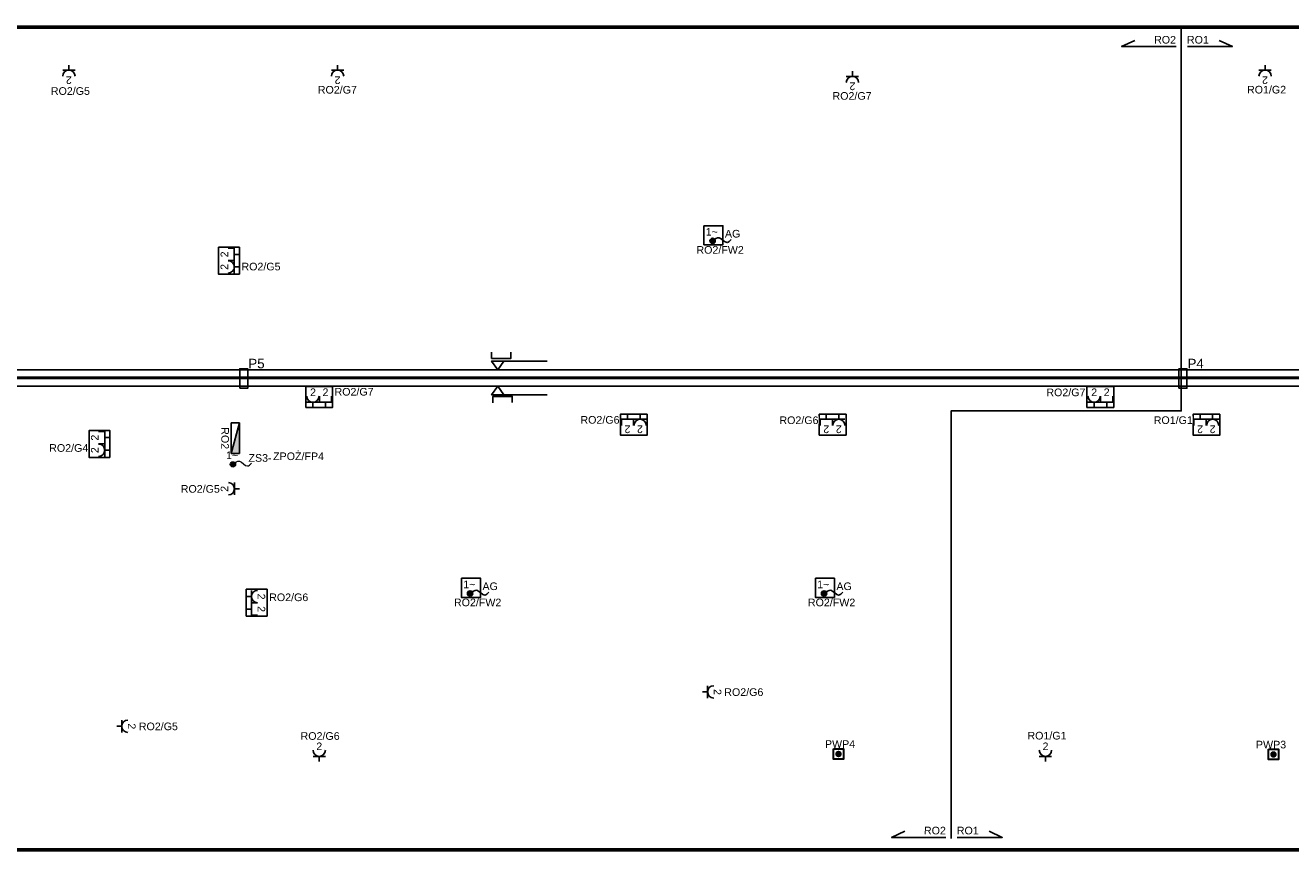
# Model space of a CAD drawing. Header units: millimetres. Extents: x 31144 to 89436, y 19352 to 26645.
# Tile 7 of 16: x 58048 to 61366, y 21155 to 23320. Entities that reach past the tile are written whole.
import ezdxf
from ezdxf.enums import TextEntityAlignment as Align

# ---------------------------------------------------------------- set-up
doc = ezdxf.new("R2010")
doc.units = ezdxf.units.MM
doc.header["$MEASUREMENT"] = 0
doc.linetypes.add('DASHED', pattern=[0.75, 0.5, -0.25])
for name, color, linetype in [('! E-K Instalacja gniazd', 5, 'Continuous'), ('! PT ADRES - Gniazda LAN', 3, 'Continuous'), ('! PT Instalacja Gniazd', 5, 'Continuous'), ('! PT Instalacja gniazd wypust kablowy', 5, 'Continuous'), ('! PT Koryta kablowe', 6, 'Continuous'), ('! PT Opisy Legenda 2', 7, 'Continuous'), ('! PT Rozdzielnice', 5, 'Continuous'), ('! PT Teletechnika', 3, 'Continuous'), ('! PTAdres - Instalacja gniazd', 5, 'Continuous'), ('!EK Przepust kablowy na kable', 1, 'Continuous'), ('!PT Technologia numery', 6, 'Continuous'), ('!PT Zakres oświetlenia', 3, 'Continuous'), ('_HSA_ZAKRES_OPRACOWANIA', 213, 'Continuous')]:
    doc.layers.add(name, color=color, linetype=linetype)
for name, color, linetype, lineweight in [('! PT CSP', 1, 'Continuous', 5), ('!PT Kable niepalne', 1, 'Continuous', 5), ('EL_GNIAZDA', 1, 'Continuous', 30)]:
    doc.layers.add(name, color=color, linetype=linetype, lineweight=lineweight)
doc.styles.add('ARIAL', font='arial.ttf')

# ---------------------------------------------------------------- blocks, each defined once
blk = doc.blocks.new('G$C006C0D34')
at = {"layer": 'EL_GNIAZDA', "linetype": 'ByBlock'}
h = blk.add_hatch(color=256, dxfattribs=at)
edge = h.paths.add_edge_path()
edge.add_ellipse((0, 0), major_axis=(0.274, -0.277), ratio=1, start_angle=-45, end_angle=315, ccw=False)
blk.add_lwpolyline([(-0.61, 0.61), (0.61, 0.61), (0.61, -0.61), (-0.61, -0.61)], close=True, dxfattribs=at)
blk = doc.blocks.new('przyl_1faz')
blk.add_hatch(color=256).paths.add_polyline_path([(14.2, -0.5, 1), (-13.8, -0.5, 1)])
blk.add_circle((0.2, -0.5), 14)
blk.add_spline([(0.2, -0.5), (34.9, 16.4), (76.6, -8.5), (98.1, 6.6)], degree=3)
at = {"linetype": 'ByBlock', "style": 'ARIAL'}
blk.add_text('1~', height=40, dxfattribs=at).set_placement((-35.8, 27.5))
blk = doc.blocks.new('A$7E8A6132161C0')
at = {"color": 5}
for points in [[(-16.1, 13.4), (16.1, 13.4)], [(0, 13.4), (0, 0)]]:
    blk.add_lwpolyline(points, dxfattribs=at)
blk.add_arc((0, 29.4), 16.1, 180, 360, dxfattribs=at)
at = {"color": 5, "flags": 8}
blk.add_attdef('LICZBA_230V', text='', height=20, dxfattribs=at).set_placement((0, 23.5), align=Align.BOTTOM_CENTER)
blk = doc.blocks.new('G$C3BBB513C')
at = {"color": 5}
blk.add_lwpolyline([(-51.9, 0), (-51.9, 54.6), (18.5, 54.6), (18.5, 0), (-51.9, 0)], dxfattribs=at)
at = {"color": 3}
for points in [[(-16.1, 13.4), (-16.1, 29.4)], [(-16.1, 13.4), (16.1, 13.4)], [(0, 13.4), (0, 0)], [(16.1, 13.4), (16.1, 29.4)]]:
    blk.add_lwpolyline(points, dxfattribs=at)
at = {"layer": '!PT Technologia numery'}
ref = blk.add_blockref('A$7E8A6132161C0', (-32.9, 0), dxfattribs=at)
ref.add_attrib('LICZBA_230V', '2', dxfattribs={"layer": '0', "color": 5, "height": 20, "style": 'ARIAL', "flags": 8}).set_placement((-32.8, 23.5), align=Align.BOTTOM_CENTER)
at = {"color": 3, "flags": 8}
blk.add_attdef('LICZBA_RJ', text='', height=20, dxfattribs=at).set_placement((0, 23.5), align=Align.BOTTOM_CENTER)
blk = doc.blocks.new('Rozdzielnica m')
blk.add_hatch(color=256).paths.add_polyline_path([(40, 21.2), (-40, 21.2), (40, 0)])
blk.add_lwpolyline([(40, 0), (-40, 21.2)])
blk.add_lwpolyline([(-40, 21.2), (40, 21.2), (40, 0), (-40, 0)], close=True)
at = {"color": 7}
blk.add_attdef('NAZWA', (10.4, 31.2), '', height=20, dxfattribs=at)
blk = doc.blocks.new('G$C65E67265')
for points in [[(4193.5, 194), (4243.5, 194), (4243.5, 144), (4193.5, 144)], [(3557.8, -729.9), (3607.8, -729.9), (3607.8, -779.9), (3557.8, -779.9)], [(4485.8, -729.9), (4535.8, -729.9), (4535.8, -779.9), (4485.8, -779.9)]]:
    blk.add_lwpolyline(points, close=True)

msp = doc.modelspace()

# ---------------------------------------------------------------- linework, layer by layer
at = {"layer": '! E-K Instalacja gniazd', "color": 1}
for points in [[(58610.2, 22369), (58610.2, 22420.4), (58631.1, 22420.4), (58631.1, 22369)], [(61072.7, 22369), (61072.7, 22420.4), (61093.7, 22420.4), (61093.7, 22369)]]:
    msp.add_lwpolyline(points, close=True, dxfattribs=at)
at = {"layer": '! PT ADRES - Gniazda LAN', "color": 1}
for points in [[(61065.2, 23264.6), (60922.3, 23264.6), (60956.8, 23280.7)], [(61094.6, 23264.6), (61212.8, 23264.6), (61178.3, 23280.7)], [(60461.8, 21192.3), (60319, 21192.3), (60353.5, 21208.4)], [(60491.2, 21192.3), (60609.5, 21192.3), (60575, 21208.4)]]:
    msp.add_lwpolyline(points, dxfattribs=at)
at = {"layer": '! PT Koryta kablowe'}
for p, q in [((55047.5, 22394.9), (65324.2, 22394.9)), ((55047.5, 22374.9), (65324.2, 22374.9))]:
    msp.add_line(p, q, dxfattribs=at)
for points in [[(59416.1, 22352.3), (59270.3, 22352.3), (59286.4, 22374.6), (59302.4, 22352.3)], [(59273.8, 22331.4), (59273.8, 22347.9), (59324.8, 22347.9), (59324.8, 22331.9)]]:
    msp.add_lwpolyline(points, dxfattribs=at)
at = {"layer": '! PT Teletechnika'}
for p, q in [((55047.8, 22417.9), (65347.3, 22417.9)), ((55047.8, 22397.9), (65347.3, 22397.9))]:
    msp.add_line(p, q, dxfattribs=at)
for points in [[(59321.3, 22463.9), (59321.3, 22447.4), (59270.3, 22447.4), (59270.3, 22463.4)], [(59302.4, 22440.2), (59270.3, 22440.2), (59286.4, 22417.9), (59302.4, 22440.2)], [(59286.4, 22440.2), (59416.1, 22440.2)]]:
    msp.add_lwpolyline(points, dxfattribs=at)
at = {"layer": '!PT Zakres oświetlenia', "color": 1}
msp.add_lwpolyline([(61078.6, 23315.3), (61078.6, 22309.6), (60475.2, 22309.6), (60475.2, 21189.7)], dxfattribs=at)

# ---------------------------------------------------------------- block references
at = {"layer": '! PT Instalacja gniazd wypust kablowy', "xscale": 0.5, "yscale": 0.5, "zscale": 0.5}
for p in [(59849.7, 22755.4), (59214, 21831.5), (60142, 21831.5)]:
    msp.add_blockref('przyl_1faz', p, dxfattribs=at)
at = {"layer": '! PT Rozdzielnice'}
ref = msp.add_blockref('Rozdzielnica m', (58588, 22238.4), dxfattribs=dict(at, rotation=270))
ref.add_attrib('NAZWA', 'RO2', dxfattribs={"layer": '0', "color": 7, "height": 20, "rotation": 270, "style": 'ARIAL'}).set_placement((58561.8, 22238.3), align=Align.CENTER)
at = {"layer": '!PT Kable niepalne', "xscale": 0.5, "yscale": 0.5, "zscale": 0.5}
msp.add_blockref('przyl_1faz', (58592.2, 22169.8), dxfattribs=at)
at = {"layer": '!PT Technologia numery'}
ref = msp.add_blockref('A$7E8A6132161C0', (58162.2, 23216.1), dxfattribs=dict(at, rotation=180))
ref.add_attrib('LICZBA_230V', '2', dxfattribs={"layer": '0', "color": 5, "height": 20, "rotation": 180, "style": 'ARIAL', "flags": 8}).set_placement((58162.1, 23192.6), align=Align.BOTTOM_CENTER)
ref = msp.add_blockref('A$7E8A6132161C0', (58866.6, 23216.1), dxfattribs=dict(at, rotation=180))
ref.add_attrib('LICZBA_230V', '2', dxfattribs={"layer": '0', "color": 5, "height": 20, "rotation": 180, "style": 'ARIAL', "flags": 8}).set_placement((58866.6, 23192.6), align=Align.BOTTOM_CENTER)
ref = msp.add_blockref('A$7E8A6132161C0', (60216.5, 23200), dxfattribs=dict(at, rotation=180))
ref.add_attrib('LICZBA_230V', '2', dxfattribs={"layer": '0', "color": 5, "height": 20, "rotation": 180, "style": 'ARIAL', "flags": 8}).set_placement((60216.5, 23176.5), align=Align.BOTTOM_CENTER)
ref = msp.add_blockref('A$7E8A6132161C0', (61298.4, 23216.1), dxfattribs=dict(at, rotation=180))
ref.add_attrib('LICZBA_230V', '2', dxfattribs={"layer": '0', "color": 5, "height": 20, "rotation": 180, "style": 'ARIAL', "flags": 8}).set_placement((61298.3, 23192.6), align=Align.BOTTOM_CENTER)
ref = msp.add_blockref('A$7E8A6132161C0', (58609.6, 22105.7), dxfattribs=dict(at, rotation=89.99999999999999))
ref.add_attrib('LICZBA_230V', '2', dxfattribs={"layer": '0', "color": 5, "height": 20, "rotation": 90, "style": 'ARIAL', "flags": 8}).set_placement((58586, 22105.7), align=Align.BOTTOM_CENTER)
ref = msp.add_blockref('A$7E8A6132161C0', (59823.3, 21573.4), dxfattribs=dict(at, rotation=270))
ref.add_attrib('LICZBA_230V', '2', dxfattribs={"layer": '0', "color": 5, "height": 20, "rotation": 270, "style": 'ARIAL', "flags": 8}).set_placement((59846.9, 21573.3), align=Align.BOTTOM_CENTER)
ref = msp.add_blockref('A$7E8A6132161C0', (58287.6, 21483.3), dxfattribs=dict(at, rotation=270))
ref.add_attrib('LICZBA_230V', '2', dxfattribs={"layer": '0', "color": 5, "height": 20, "rotation": 270, "style": 'ARIAL', "flags": 8}).set_placement((58311.1, 21483.3), align=Align.BOTTOM_CENTER)
ref = msp.add_blockref('A$7E8A6132161C0', (58818.6, 21391.2), dxfattribs=at)
ref.add_attrib('LICZBA_230V', '2', dxfattribs={"layer": '0', "color": 5, "height": 20, "style": 'ARIAL', "flags": 8}).set_placement((58818.6, 21414.8), align=Align.BOTTOM_CENTER)
ref = msp.add_blockref('A$7E8A6132161C0', (60722.6, 21391.2), dxfattribs=at)
ref.add_attrib('LICZBA_230V', '2', dxfattribs={"layer": '0', "color": 5, "height": 20, "style": 'ARIAL', "flags": 8}).set_placement((60722.7, 21414.8), align=Align.BOTTOM_CENTER)
ref = msp.add_blockref('G$C3BBB513C', (58609.3, 22720), dxfattribs=dict(rotation=90))
ref.add_attrib('LICZBA_RJ', '2', dxfattribs={"color": 3, "height": 20, "rotation": 90, "style": 'ARIAL', "flags": 8}).set_placement((58585.8, 22720), align=Align.BOTTOM_CENTER)
ref = msp.add_blockref('G$C3BBB513C', (58835, 22319.2))
ref.add_attrib('LICZBA_RJ', '2', dxfattribs={"color": 3, "height": 20, "style": 'ARIAL', "flags": 8}).set_placement((58834.9, 22342.8), align=Align.BOTTOM_CENTER)
ref = msp.add_blockref('G$C3BBB513C', (60883.1, 22319.2))
ref.add_attrib('LICZBA_RJ', '2', dxfattribs={"color": 3, "height": 20, "style": 'ARIAL', "flags": 8}).set_placement((60883.1, 22342.8), align=Align.BOTTOM_CENTER)
ref = msp.add_blockref('G$C3BBB513C', (59626.7, 22301.2), dxfattribs=dict(rotation=180))
ref.add_attrib('LICZBA_RJ', '2', dxfattribs={"color": 3, "height": 20, "rotation": 180, "style": 'ARIAL', "flags": 8}).set_placement((59626.7, 22277.7), align=Align.BOTTOM_CENTER)
ref = msp.add_blockref('G$C3BBB513C', (60147.9, 22301.2), dxfattribs=dict(rotation=180))
ref.add_attrib('LICZBA_RJ', '2', dxfattribs={"color": 3, "height": 20, "rotation": 180, "style": 'ARIAL', "flags": 8}).set_placement((60148, 22277.7), align=Align.BOTTOM_CENTER)
ref = msp.add_blockref('G$C3BBB513C', (61128.1, 22301.2), dxfattribs=dict(rotation=180))
ref.add_attrib('LICZBA_RJ', '2', dxfattribs={"color": 3, "height": 20, "rotation": 180, "style": 'ARIAL', "flags": 8}).set_placement((61128.1, 22277.7), align=Align.BOTTOM_CENTER)
ref = msp.add_blockref('G$C3BBB513C', (58269.6, 22239.8), dxfattribs=dict(rotation=89.99997131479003))
ref.add_attrib('LICZBA_RJ', '2', dxfattribs={"color": 3, "height": 20, "rotation": 90, "style": 'ARIAL', "flags": 8}).set_placement((58246.1, 22239.7), align=Align.BOTTOM_CENTER)
ref = msp.add_blockref('G$C3BBB513C', (58627.3, 21790.5), dxfattribs=dict(rotation=270))
ref.add_attrib('LICZBA_RJ', '2', dxfattribs={"color": 3, "height": 20, "rotation": 270, "style": 'ARIAL', "flags": 8}).set_placement((58650.9, 21790.5), align=Align.BOTTOM_CENTER)
at = {"xscale": 22, "yscale": 22, "zscale": 22}
for p in [(60180, 21410.8), (61320.4, 21409.6)]:
    msp.add_blockref('G$C006C0D34', p, dxfattribs=at)

# ---------------------------------------------------------------- texts
at = {"layer": '! PT ADRES - Gniazda LAN', "color": 1, "style": 'ARIAL'}
for s, p in [('RO2', (61007.4, 23272.6, -4288.3)), ('RO1', (61093.5, 23272.6, -4288.3)), ('RO2', (60404, 21200.3, -4288.3)), ('RO1', (60490.1, 21200.3, -4288.3))]:
    msp.add_text(s, height=20, rotation=359.6784, dxfattribs=at).set_placement(p)
at = {"layer": '! PT Opisy Legenda 2', "style": 'ARIAL'}
for s, p in [('AG', (59882.2, 22764.2, 8576.7)), ('ZS3-', (58633, 22176.6, 857.7)), ('AG', (59246.5, 21840.3, 8576.7)), ('AG', (60174.5, 21840.3, 8576.7))]:
    msp.add_text(s, height=20, dxfattribs=at).set_placement(p)
at = {"layer": '!EK Przepust kablowy na kable', "style": 'ARIAL'}
for s, p in [('P5', (58632.6, 22421.5, 129.5)), ('P4', (61095.1, 22421.5, 129.5))]:
    msp.add_text(s, height=25, dxfattribs=at).set_placement(p)
at = {"layer": 'EL_GNIAZDA', "style": 'ARIAL'}
for s, p in [('PWP4', (60144.5, 21426.9, -201.9)), ('PWP3', (61274.5, 21425.4, -201.9))]:
    msp.add_text(s, height=20, dxfattribs=at).set_placement(p)

# ---------------------------------------------------------------- next in the draw order: texts
at = {"layer": '! PT CSP', "insert": (58697.6, 22201, -7719), "char_height": 20, "attachment_point": 1, "style": 'ARIAL', "bg_fill": 3, "box_fill_scale": 1, "bg_fill_color": 256, "bg_fill_true_color": 13158600, "bg_fill_transparency": 0}
msp.add_mtext('ZPOŻ/FP4', dxfattribs=at)

# ---------------------------------------------------------------- next in the draw order: linework, layer by layer
at = {"layer": '_HSA_ZAKRES_OPRACOWANIA', "color": 4, "linetype": 'DASHED', "ltscale": 60, "const_width": 10}
msp.add_lwpolyline([(67102, 21715.6), (67102, 23315.3), (54828.5, 23315.3), (54828.5, 21159.8), (65059.7, 21159.8)], dxfattribs=at)

# ---------------------------------------------------------------- next in the draw order: block references
msp.add_blockref('G$C65E67265', (55633.6, 22601.1))

# ---------------------------------------------------------------- next in the draw order: texts
at = {"layer": '! PT Instalacja Gniazd', "char_height": 20, "attachment_point": 1, "style": 'ARIAL', "bg_fill": 3, "box_fill_scale": 1, "bg_fill_color": 256, "bg_fill_true_color": 13158600, "bg_fill_transparency": 0}
for s, insert in [('RO2/G5', (58114.9, 23158.1, -11578.5)), ('RO2/G7', (58814.8, 23161.4, -11578.5)), ('RO1/G2', (61251.1, 23161.7, -11578.5)), ('RO2/G7', (60164.3, 23145.3, -11578.5)), ('RO2/G5', (58614.6, 22698.1, -11578.5)), ('RO2/G7', (58858.6, 22370, -11578.5)), ('RO2/G7', (60725, 22368.4, -11578.5)), ('RO2/G6', (59503.4, 22296.4, -11578.5)), ('RO2/G6', (60025.1, 22295.4, -11578.5)), ('RO1/G1', (61006.5, 22295.6, -11578.5)), ('RO2/G4', (58110.5, 22222.7, -11578.5)), ('RO2/G5', (58455.5, 22115.5, -11578.5)), ('RO2/G6', (58687.3, 21831.4, -11578.5)), ('RO2/G6', (59880.5, 21582.9, -11578.5)), ('RO2/G5', (58345.5, 21493.1, -11578.5)), ('RO2/G6', (58769.6, 21467.9, -11578.5)), ('RO1/G1', (60675.4, 21468.8, -11578.5))]:
    msp.add_mtext(s, dxfattribs=dict(at, insert=insert))
at = {"layer": '! PTAdres - Instalacja gniazd', "char_height": 20, "attachment_point": 1, "style": 'ARIAL', "bg_fill": 3, "box_fill_scale": 1, "bg_fill_color": 256, "bg_fill_true_color": 13158600, "bg_fill_transparency": 0}
for insert in [(59807.5, 22741.8, -11578.5), (59171.8, 21817.9, -11578.5), (60099.8, 21817.9, -11578.5)]:
    msp.add_mtext('RO2/FW2', dxfattribs=dict(at, insert=insert))

doc.saveas('drawing.dxf')
